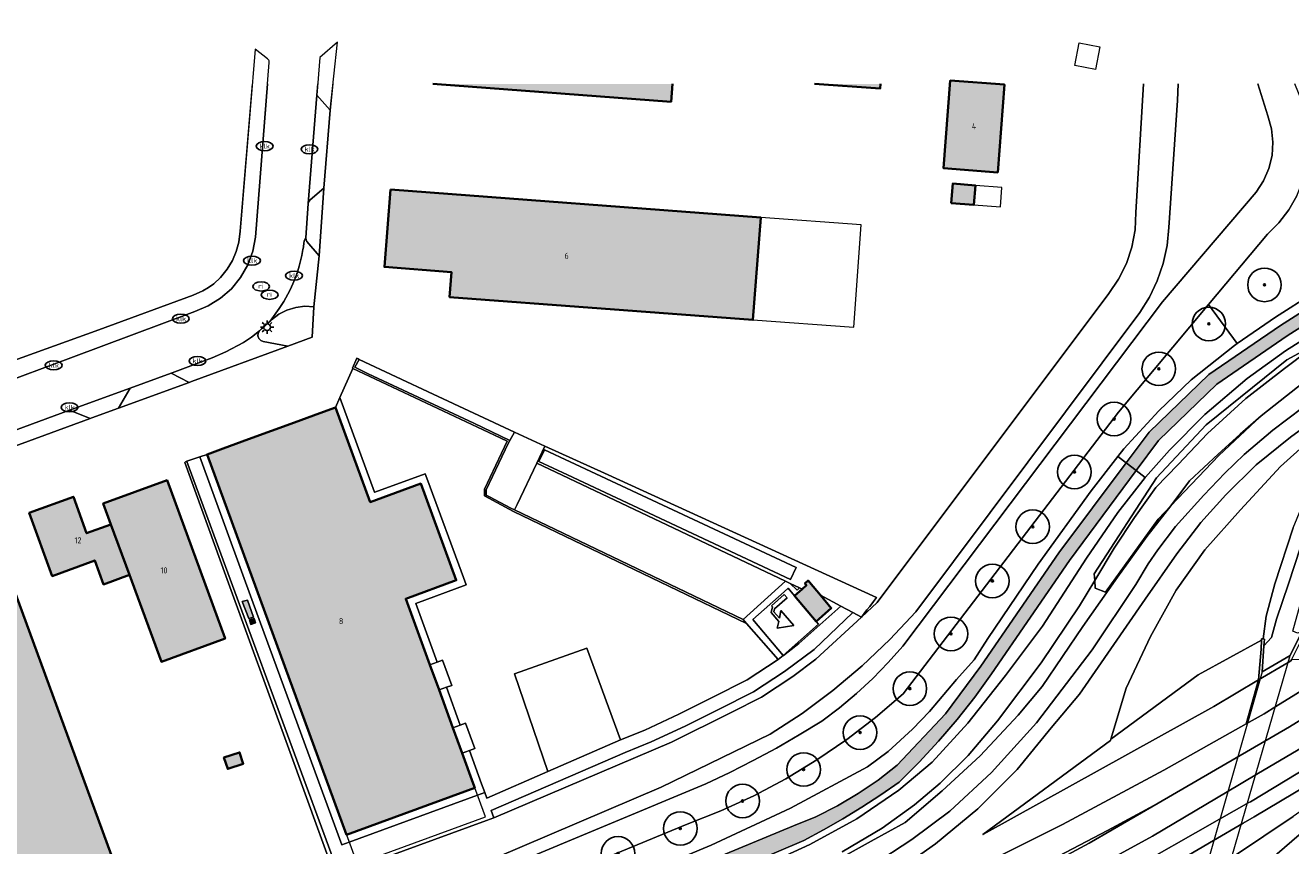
# Model space of a CAD drawing. Header units: metres. Extents: x 46249 to 49371, y 390656 to 391846.
# Tile 11 of 44: x 46700 to 46888, y 391013 to 391135. Entities that reach past the tile are written whole.
import ezdxf
from ezdxf.enums import TextEntityAlignment as Align

# ---------------------------------------------------------------- set-up
doc = ezdxf.new("R2010")
doc.units = ezdxf.units.M
for name, color, linetype, lineweight in [('B-WE-GR-BEPLANTING_CULTUUR_BOSPLANTSOEN-G', 90, 'GR-PLANTSOEN-SO', 18), ('B-WE-GR-BOOM-S', 90, 'Continuous', 25), ('B-WE-GR-GRAS-G', 60, 'Continuous', 13), ('B-WE-GR-GRAS_KRUIDENRIJK-G', 80, 'Continuous', 18), ('B-WE-GR-GROENVOORZIENING-G', 80, 'Continuous', 18), ('B-WE-IE-MEUBILAIR-S', 7, 'Continuous', 25), ('B-WE-IE-TERREINAFSCHEIDING_KUNSTMATIG_MUUR-G', 90, 'IE-TERREINAFSCHEIDING_KUNSTMATIG-SO', 18), ('B-WE-OG-BEBOUWING-G', 7, 'Continuous', 35), ('B-WE-OG-BEBOUWING_HUISNUMMER-T18', 10, 'Continuous', 18), ('B-WE-OG-BEBOUWING_LUIFEL-G', 7, 'Continuous', 18), ('B-WE-OG-BEBOUWING_OPSLAGTANK-G', 7, 'Continuous', 18), ('B-WE-OG-TERREIN_ERF-G', 7, 'Continuous', 18), ('B-WE-OG-TERREIN_OEVER-G', 7, 'Continuous', 18), ('B-WE-OG-WATER_SLOOT-G', 120, 'Continuous', 18), ('B-WE-OG-WEG-G', 7, 'Continuous', 18), ('B-WE-VH-GESLOTENVERHARDING-G', 10, 'Continuous', 18), ('B-WE-VH-GESLOTENVERHARDING_ASFALT-G', 10, 'Continuous', 18), ('B-WE-VH-HALFVERHARDING-G', 130, 'Continuous', 18), ('B-WE-VH-OPENVERHARDING-G', 90, 'Continuous', 18), ('B-WE-VH-OPENVERHARDING_BETONSTRAATSTEEN-G', 90, 'Continuous', 18), ('B-WE-VH-OPENVERHARDING_TEGEL-G', 90, 'Continuous', 18)]:
    doc.layers.add(name, color=color, linetype=linetype, lineweight=lineweight)
for name, color, linetype, lineweight, true_color in [('B-WE-OG-BEBOUWING-V', 7, 'Continuous', 18, 0xd46868), ('B-WE-OG-BEBOUWING_OPSLAGTANK-V', 7, 'Continuous', 18, 0xd8b364), ('B-WE-OG-WATER_SLOOT-V', 7, 'Continuous', 18, 0x99cae9)]:
    doc.layers.add(name, color=color, linetype=linetype, lineweight=lineweight, true_color=true_color)
doc.styles.add('NLCS-ISO', font='NLCS-ISO.ttf')
doc.styles.add('NLCS-ISO-ANNOTATIEF-T18', font='NLCS-ISO.ttf', dxfattribs={"height": 1.8})
doc.linetypes.add('GR-PLANTSOEN-SO', pattern='A,0,[179,NLCS.SHX,S=1.5,R=0,X=0,Y=0],-4', length=4)
doc.linetypes.add('IE-TERREINAFSCHEIDING_KUNSTMATIG-SO', pattern='A,4,[82,NLCS.SHX,S=0.75,R=90,X=0,Y=0],4,-2', length=10)

# ---------------------------------------------------------------- blocks, each defined once
blk = doc.blocks.new('SIE-MEUBILAIR_PAAL_LICHTMAST-SO')
for points in [[(-0.62, 0), (-1, 0)], [(-0.71, 0.71), (-0.44, 0.44)], [(0, 1), (0, 0.62)], [(0.44, 0.44), (0.71, 0.71)], [(1, 0), (0.62, 0)], [(-0.71, -0.71), (-0.44, -0.44)], [(0, -0.62), (0, -1)], [(0.44, -0.44), (0.71, -0.71)]]:
    blk.add_lwpolyline(points)
blk.add_circle((0, 0), 0.5)
blk = doc.blocks.new('SIE-MEUBILAIR_PUT_KOLK-SO')
blk.add_ellipse((0, 0), major_axis=(1.25, 0), ratio=0.54)
at = {"style": 'NLCS-ISO'}
blk.add_text('klk', height=0.75, dxfattribs=at).set_placement((0.03, 0), align=Align.MIDDLE_CENTER)
blk = doc.blocks.new('SIE-MEUBILAIR_PUT_RIOOLPUT-SO')
blk.add_ellipse((0, 0), major_axis=(1.25, 0), ratio=0.54)
at = {"style": 'NLCS-ISO'}
blk.add_text('ri', height=0.75, dxfattribs=at).set_placement((-0.04, 0.07), align=Align.MIDDLE_CENTER)
blk = doc.blocks.new('SGR-BOOM_01')
h = blk.add_hatch(color=256)
edge = h.paths.add_edge_path()
edge.add_arc((0, 0), 0.15, 0, 360)
for radius in [2.5, 0.15, 0.045]:
    blk.add_circle((0, 0), radius)

msp = doc.modelspace()

# ---------------------------------------------------------------- hatches: boundary and pattern name
at = {"layer": 'B-WE-OG-BEBOUWING-V'}
for points in [[(46796.508, 391126.756), (46760.899, 391126.756), (46796.31, 391124.103)], [(46827.44, 391126.756), (46817.631, 391126.756), (46827.392, 391126.072)], [(46844.919, 391113.594), (46845.9, 391126.649), (46837.831, 391127.264), (46836.85, 391114.21)], [(46754.601, 391111.071), (46753.681, 391099.536), (46763.639, 391098.773), (46763.377, 391095.054), (46808.491, 391091.642), (46809.646, 391106.908)], [(46837.995, 391109.041), (46841.359, 391108.785), (46841.578, 391111.669), (46838.214, 391111.925)], [(46765.225, 391027.195), (46763.856, 391030.953), (46761.803, 391036.591), (46760.434, 391040.349), (46756.857, 391050.17), (46764.357, 391052.902), (46759.075, 391067.286), (46751.584, 391064.534), (46746.41, 391078.62), (46744.059, 391077.768), (46740.302, 391076.395), (46733.446, 391073.888), (46729.69, 391072.514), (46727.305, 391071.642), (46748.044, 391015.032), (46767.111, 391022.017), (46766.872, 391022.675)], [(46712.994, 391061.212), (46715.787, 391053.698), (46720.507, 391040.791), (46729.971, 391044.244), (46721.346, 391067.793), (46711.861, 391064.337)], [(46715.787, 391053.698), (46712.994, 391061.212), (46709.383, 391059.903), (46707.415, 391065.329), (46700.845, 391062.919), (46704.275, 391053.539), (46710.606, 391055.855), (46711.913, 391052.281)], [(46678.188, 391054.665), (46698.931, 390998.332), (46715.837, 391004.513), (46695.121, 391060.813)], [(46814.677, 391050.601), (46817.9, 391046.779), (46820.136, 391048.779), (46818.524, 391050.69), (46816.912, 391052.602), (46816.701, 391052.855), (46816.215, 391052.423), (46816.434, 391052.174), (46815.795, 391051.601)], [(46729.816, 391026.542), (46730.377, 391024.843), (46732.69, 391025.608), (46732.13, 391027.307)]]:
    msp.add_hatch(color=256, dxfattribs=at).paths.add_polyline_path(points)
at = {"layer": 'B-WE-OG-BEBOUWING_OPSLAGTANK-V'}
for points in [[(46733.525, 391047.196), (46734.209, 391047.404), (46733.317, 391049.947), (46732.539, 391049.739)], [(46733.601, 391047.006), (46733.81, 391046.304), (46734.512, 391046.588), (46734.322, 391047.215)]]:
    msp.add_hatch(color=256, dxfattribs=at).paths.add_polyline_path(points)
at = {"layer": 'B-WE-OG-WATER_SLOOT-V'}
for points in [[(46863.995, 391070.364), (46865.461, 391069.224), (46868.812, 391073.728), (46877.477, 391082.093), (46887.953, 391089.257), (46924.565, 391112.542), (46957.315, 391133.773), (46956.174, 391135.481), (46923.555, 391114.1), (46886.931, 391090.807), (46876.301, 391083.537), (46867.414, 391074.958)], [(46865.461, 391069.224), (46863.995, 391070.364), (46853.96, 391056.974), (46842.369, 391040.143), (46837.122, 391033.06), (46829.918, 391025.418), (46827.106, 391023.191), (46824.148, 391021.162), (46821.058, 391019.341), (46817.851, 391017.735), (46814.541, 391016.353), (46746.023, 390987.959), (46745.039, 390987.542), (46745.822, 390985.716), (46746.777, 390986.139), (46794.71, 391005.074), (46816.072, 391014.18), (46818.99, 391015.766), (46821.867, 391017.427), (46824.699, 391019.161), (46827.487, 391020.967), (46830.227, 391022.844), (46833.225, 391025.847), (46836.102, 391028.967), (46838.852, 391032.199), (46841.472, 391035.537), (46843.957, 391038.977), (46855.562, 391055.826)]]:
    msp.add_hatch(color=256, dxfattribs=at).paths.add_polyline_path(points)

# ---------------------------------------------------------------- linework, layer by layer
at = {"layer": 'B-WE-GR-BEPLANTING_CULTUUR_BOSPLANTSOEN-G', "ltscale": 0.2, "flags": 128}
for points in [[(46866.571, 391126.756), (46865.455, 391107.61), (46865.329, 391105.025), (46864.85, 391102.483), (46864.026, 391100.03), (46862.873, 391097.713), (46861.414, 391095.576), (46826.955, 391049.603), (46824.612, 391047.43), (46817.866, 391041.175), (46814.441, 391038.592), (46809.768, 391035.517), (46805.273, 391033.23), (46796.395, 391028.842), (46769.972, 391017.578), (46768.881, 391017.18), (46748.783, 391009.835), (46726.796, 391000.009), (46698.731, 390987.672), (46667.004, 390976.757), (46665.969, 390975.785), (46665.186, 390974.601), (46664.698, 390973.268), (46664.53, 390971.858), (46664.692, 390970.448), (46665.175, 390969.113), (46665.952, 390967.925), (46666.983, 390966.949), (46668.211, 390966.237), (46674.843, 390967.113), (46696.483, 390974.853), (46744.643, 390994.271), (46798.71, 391016.595), (46803.725, 391018.583), (46808.621, 391020.847), (46813.384, 391023.381), (46817.998, 391026.175), (46822.449, 391029.223), (46826.724, 391032.513), (46830.809, 391036.036), (46862.851, 391077.917), (46876.256, 391093.929), (46885.025, 391104.404), (46886.719, 391106.105), (46888.174, 391108.015), (46889.365, 391110.099), (46890.271, 391112.322), (46890.876, 391114.646), (46891.17, 391117.028), (46891.148, 391119.429), (46890.809, 391121.806), (46890.161, 391124.117), (46889.065, 391126.756)], [(46871.737, 391126.756), (46871.641, 391124.285), (46870.36, 391105.395), (46870.09, 391102.697), (46869.51, 391100.049), (46868.628, 391097.485), (46867.455, 391095.041), (46866.007, 391092.749), (46832.709, 391048.235), (46828.841, 391044.073), (46824.726, 391040.156), (46820.38, 391036.496), (46815.818, 391033.108), (46811.059, 391030.005), (46794.818, 391022.103), (46770.101, 391011.551), (46726.383, 390994.845), (46703.17, 390986.419), (46668.115, 390973.091), (46667.898, 390972.128), (46667.979, 390971.145), (46668.35, 390970.23), (46668.977, 390969.469), (46669.803, 390968.929), (46670.753, 390968.661), (46712.51, 390984.895), (46729.769, 390993.403), (46757.592, 391004.321), (46801.502, 391022.623), (46805.041, 391024.308), (46808.536, 391026.082), (46811.984, 391027.946), (46815.384, 391029.897), (46818.732, 391031.934), (46821.36, 391033.928), (46823.885, 391036.049), (46826.303, 391038.293), (46828.606, 391040.654), (46830.789, 391043.127), (46869.382, 391094.319), (46883.336, 391110.641), (46884.428, 391112.317), (46885.219, 391114.153), (46885.687, 391116.097), (46885.818, 391118.093), (46885.608, 391120.082), (46885.064, 391122.006), (46883.595, 391126.756)], [(46883.595, 391126.756), (46885.064, 391122.006), (46885.608, 391120.082), (46885.818, 391118.093), (46885.687, 391116.097), (46885.219, 391114.153), (46884.428, 391112.317), (46883.336, 391110.641), (46869.382, 391094.319), (46830.789, 391043.127), (46828.606, 391040.654), (46826.303, 391038.293), (46823.885, 391036.049), (46821.36, 391033.928), (46818.732, 391031.934), (46815.384, 391029.897), (46811.984, 391027.946), (46808.536, 391026.082), (46805.041, 391024.308), (46801.502, 391022.623), (46757.592, 391004.321), (46729.769, 390993.403), (46712.51, 390984.895), (46670.753, 390968.661), (46669.803, 390968.929), (46668.977, 390969.469), (46668.35, 390970.23), (46667.979, 390971.145), (46667.898, 390972.128), (46668.115, 390973.091), (46703.17, 390986.419), (46726.383, 390994.845), (46770.101, 391011.551), (46794.818, 391022.103), (46811.059, 391030.005), (46815.818, 391033.108), (46820.38, 391036.496), (46824.726, 391040.156), (46828.841, 391044.073), (46832.709, 391048.235), (46866.007, 391092.749), (46867.455, 391095.041), (46868.628, 391097.485), (46869.51, 391100.049), (46870.09, 391102.697), (46870.36, 391105.395), (46871.641, 391124.285), (46871.737, 391126.756)], [(46952.237, 391126.756), (46947.25, 391123.437), (46925.757, 391108.385), (46910.367, 391098.996), (46899.01, 391091.78), (46887.902, 391085.688), (46875.918, 391076.056), (46868.527, 391068.133), (46859.237, 391053.867), (46859.317, 391052.87), (46862.214, 391057.702), (46865.235, 391062.225), (46868.413, 391066.71), (46871.723, 391070.125), (46876.093, 391074.77), (46881.815, 391079.951), (46887.558, 391084.426), (46891.168, 391087.127), (46897.296, 391090.099), (46914.907, 391099.982), (46925.738, 391106.816), (46930.981, 391110.098), (46932.035, 391111.462), (46949.448, 391123.403), (46954.632, 391126.756)], [(46954.632, 391126.756), (46949.448, 391123.403), (46932.035, 391111.462), (46930.981, 391110.098), (46925.738, 391106.816), (46914.907, 391099.982), (46897.296, 391090.099), (46891.168, 391087.127), (46887.558, 391084.426), (46881.815, 391079.951), (46876.093, 391074.77), (46871.723, 391070.125), (46868.413, 391066.71), (46865.235, 391062.225), (46862.214, 391057.702), (46859.317, 391052.87), (46859.409, 391051.715), (46860.944, 391051.123), (46868.742, 391062.005), (46870.637, 391063.991), (46873.399, 391067.727), (46877.668, 391071.693), (46880.94, 391074.65), (46884.079, 391077.379), (46892.312, 391083.856), (46893.507, 391084.784), (46896.579, 391086.55), (46901.798, 391089.765), (46913.815, 391096.536), (46928.627, 391104.835), (46938.282, 391110.197), (46944.642, 391113.826), (46958.898, 391122.307), (46967.012, 391126.756)]]:
    msp.add_lwpolyline(points, dxfattribs=at)
msp.add_lwpolyline([(46884.079, 391077.379), (46880.94, 391074.65), (46877.668, 391071.693), (46873.399, 391067.727), (46870.637, 391063.991), (46877.786, 391071.484), (46884.079, 391077.379)], close=True, dxfattribs=at)
at = {"layer": 'B-WE-GR-GRAS-G', "ltscale": 0.2, "flags": 128}
msp.add_lwpolyline([(46889.365, 391110.099), (46888.174, 391108.015), (46886.719, 391106.105), (46885.025, 391104.404), (46876.256, 391093.929), (46880.528, 391088.122), (46886.226, 391092.035), (46891.797, 391095.643)], dxfattribs=at)
for points in [[(46813.323, 391052.776), (46814.028, 391052.441), (46815.419, 391051.78), (46815.795, 391051.601), (46816.434, 391052.174), (46816.215, 391052.423), (46816.701, 391052.855), (46816.912, 391052.602), (46818.524, 391050.69), (46821.568, 391049.06), (46823.339, 391048.111), (46824.612, 391047.43), (46825.435, 391048.491), (46825.852, 391049.027), (46826.422, 391049.761), (46826.875, 391050.344), (46786.399, 391068.823), (46777.552, 391072.861), (46776.356, 391070.345), (46780.137, 391068.548), (46813.323, 391052.776)], [(46777.474, 391072.336), (46785.107, 391068.766), (46814.929, 391054.816), (46814.093, 391053.039), (46780.928, 391068.583), (46776.639, 391070.593), (46777.474, 391072.336)]]:
    msp.add_lwpolyline(points, close=True, dxfattribs=at)
at = {"layer": 'B-WE-GR-GRAS_KRUIDENRIJK-G', "ltscale": 0.2, "flags": 128}
for points in [[(46695.541, 391081.738), (46707.064, 391085.986), (46725.495, 391092.902), (46727.484, 391093.725), (46729.31, 391094.865), (46730.925, 391096.29), (46732.282, 391097.96), (46733.346, 391099.832), (46734.088, 391101.853), (46734.487, 391103.968), (46736.552, 391129.943), (46736.546, 391130.066), (46736.517, 391130.185), (46736.468, 391130.298), (46736.398, 391130.399), (46736.311, 391130.486), (46734.465, 391131.921), (46732.22, 391104.832), (46732.023, 391103.213), (46731.654, 391101.833), (46731.094, 391100.499), (46730.313, 391099.192), (46729.32, 391097.978), (46728.308, 391097.035), (46727.524, 391096.46), (46726.66, 391095.951), (46725.213, 391095.311), (46711.187, 391090.174), (46691.907, 391083.224)], [(46758.228, 390995.107), (46802.299, 391013.483), (46814.083, 391018.98), (46825.528, 391025.16), (46828.616, 391027.444), (46832.204, 391030.774), (46834.753, 391033.404), (46838.752, 391038.137), (46841.413, 391041.064), (46843.422, 391044.246), (46850.931, 391055.311), (46858.795, 391066.195), (46862.774, 391071.313), (46863.66, 391072.453), (46868.864, 391078.139), (46873.678, 391082.706), (46880.127, 391087.847), (46880.528, 391088.122), (46876.256, 391093.929), (46862.851, 391077.917), (46830.809, 391036.036), (46826.724, 391032.513), (46822.449, 391029.223), (46817.998, 391026.175), (46813.384, 391023.381), (46808.621, 391020.847), (46803.725, 391018.583), (46798.71, 391016.595), (46744.643, 390994.271)], [(46896.473, 391092.613), (46887.689, 391087.021), (46882.017, 391082.936), (46875.706, 391077.595), (46870.438, 391072.262), (46866.852, 391068.252), (46866.799, 391068.184), (46862.772, 391062.969), (46858.105, 391056.206), (46851.576, 391046.055), (46846.071, 391038.716), (46840.442, 391031.648), (46835.146, 391025.836), (46830.175, 391021.66), (46823.96, 391017.435), (46816.928, 391013.609), (46810.441, 391010.639)], [(46821.742, 391012.483), (46827.699, 391016.01), (46832.534, 391019.52), (46836.352, 391022.727), (46840.493, 391026.854), (46844.847, 391032.015), (46851.369, 391040.619), (46857.047, 391049.084), (46859.317, 391052.87), (46859.237, 391053.867), (46868.527, 391068.133), (46875.918, 391076.056), (46887.902, 391085.688), (46899.01, 391091.78)], [(46892.312, 391083.856), (46884.079, 391077.379), (46877.786, 391071.484), (46870.637, 391063.991), (46870.628, 391063.979), (46867.078, 391059.406), (46862.715, 391053.361), (46857.536, 391046.031), (46851.484, 391037.12), (46847.956, 391032.86), (46842.259, 391026.781), (46836.627, 391021.586), (46831.144, 391016.845), (46826.076, 391014.082), (46818.128, 391009.672)], [(46894.647, 391078.714), (46888.422, 391074.212), (46883.319, 391070.084), (46878.842, 391065.612), (46875.084, 391061.496), (46871.552, 391056.823), (46866.819, 391050.085), (46857.039, 391035.97), (46852.836, 391030.961), (46847.774, 391024.761), (46841.918, 391018.913), (46835.644, 391013.673), (46830.079, 391009.775), (46826.581, 391007.765), (46824.652, 391006.656), (46819.427, 391003.88), (46811.333, 391000.392), (46800.164, 390996.406), (46763.674, 390983.385), (46734.048, 390972.777), (46720.958, 390968.09), (46676.413, 390952.009)], [(46826.228, 391010.489), (46832.127, 391014.32), (46837.761, 391018.552), (46843.984, 391024.319), (46850.654, 391031.697), (46858.945, 391042.57), (46865.437, 391052.261), (46867.246, 391055.346), (46868.684, 391057.436), (46871.31, 391060.897), (46875.536, 391065.557), (46878.65, 391068.855), (46881.546, 391071.613), (46885.792, 391075.264), (46890.253, 391078.63)], [(46836.648, 391007.635), (46854.505, 391016.556), (46869.578, 391024.642), (46881.855, 391031.557), (46883.675, 391038.07), (46877.024, 391034.142), (46842.779, 391015.125), (46842.657, 391015.096), (46861.663, 391029.089), (46861.718, 391029.273), (46863.989, 391036.872), (46867.601, 391044.557), (46871.419, 391051.428), (46875.691, 391057.432), (46880.992, 391063.412), (46886.948, 391069.83), (46894.274, 391076.435)], [(46888.819, 391060.692), (46886.094, 391052.394), (46884.843, 391047.553), (46884.385, 391044.171), (46884.591, 391044.159), (46884.464, 391043.13), (46885.609, 391044.402), (46886.365, 391047.142), (46888.133, 391052.358), (46892.65, 391066.182)], [(46818.128, 391009.672), (46826.076, 391014.082), (46831.144, 391016.845), (46836.627, 391021.586), (46842.259, 391026.781), (46847.956, 391032.86), (46847.956, 391032.86), (46851.484, 391037.12), (46857.536, 391046.031), (46862.715, 391053.361), (46867.078, 391059.406), (46870.628, 391063.979), (46870.637, 391063.991), (46868.742, 391062.005), (46860.944, 391051.123), (46859.409, 391051.715), (46859.317, 391052.87), (46857.047, 391049.084), (46851.369, 391040.619), (46844.847, 391032.015), (46840.493, 391026.854), (46836.352, 391022.727), (46832.534, 391019.52), (46827.699, 391016.01), (46821.742, 391012.483)], [(46892.111, 391029.18), (46883.433, 391024.042), (46879.027, 391021.433), (46867.898, 391014.843), (46846.279, 391003.014), (46832.556, 390995.803), (46829.569, 390994.234), (46808.117, 390983.666), (46784.693, 390972.774), (46765.253, 390963.761), (46746.901, 390956.403), (46741.022, 390954.15), (46716.337, 390944.691), (46683.43, 390932.54)], [(46690.474, 390927.255), (46702.591, 390932.808), (46724.35, 390942.524), (46743.757, 390951.246), (46768.249, 390962.27), (46791.549, 390972.831), (46804.562, 390978.624), (46818.094, 390985.207), (46833.842, 390993.229), (46834.143, 390993.382), (46850.866, 391002.197), (46863.927, 391009.445), (46877.887, 391017.351), (46882.253, 391019.824), (46882.465, 391019.944), (46898.433, 391029.624)], [(46892.952, 391023.618), (46883.038, 391017.73), (46881.399, 391016.77), (46877.005, 391014.197), (46870.969, 391010.661), (46857.118, 391002.913), (46842.42, 390994.97), (46834.904, 390991.102), (46823.926, 390985.454), (46807.207, 390977.357), (46791.576, 390970.007), (46775.237, 390962.58), (46758.998, 390955.418), (46739.893, 390946.696), (46722.123, 390938.668), (46704.525, 390930.748), (46690.421, 390924.453)], [(46880.122, 391011.891), (46888.847, 391017.761)], [(46890.078, 391015.312), (46881.035, 391007.534), (46878.878, 391001.782), (46876.798, 390998.268), (46874.054, 390994.341), (46869.906, 390989.99), (46862.394, 390982.586), (46854.874, 390975.258), (46849.995, 390970.191), (46848.045, 390968.166), (46847.886, 390968.093), (46843.526, 390962.772), (46841.358, 390960.423), (46844.08, 390962.306), (46854.053, 390971.104), (46861.496, 390978.175), (46876.171, 390992.526), (46876.171, 390992.526), (46883.699, 391000), (46885.924, 391002.216), (46889.812, 391005.951)]]:
    msp.add_lwpolyline(points, dxfattribs=at)
for points in [[(46745.603, 391122.85), (46746.692, 391132.973), (46744.064, 391130.674), (46743.619, 391125.068), (46745.603, 391122.85)], [(46743.984, 391101.195), (46744.678, 391111.249), (46742.624, 391109.492), (46742.439, 391109.262), (46742.357, 391108.96), (46741.97, 391103.878), (46742.017, 391103.578), (46742.144, 391103.292), (46743.984, 391101.195)], [(46743.203, 391093.604), (46741.838, 391093.676), (46740.481, 391093.509), (46739.174, 391093.108), (46737.957, 391092.485), (46736.868, 391091.659), (46736.764, 391091.563), (46736.663, 391091.466), (46736.356, 391091.168), (46736.044, 391090.875), (46735.727, 391090.587), (46735.405, 391090.304), (46735.079, 391090.027), (46734.882, 391089.667), (46734.851, 391089.257), (46734.992, 391088.872), (46735.28, 391088.579), (46735.663, 391088.431), (46739.334, 391087.74), (46742.933, 391089.059), (46743.203, 391093.604)], [(46724.646, 391082.356), (46721.957, 391083.744), (46715.855, 391081.506), (46714.151, 391078.511), (46724.646, 391082.356)], [(46861.718, 391029.273), (46874.699, 391038.859), (46884.133, 391043.986), (46884.145, 391044.186), (46884.385, 391044.171), (46884.843, 391047.553), (46886.094, 391052.394), (46888.819, 391060.692), (46890.88, 391065.628), (46893.497, 391071.399), (46898.237, 391077.341), (46904.675, 391084.145), (46901.258, 391081.809), (46894.274, 391076.435), (46886.948, 391069.83), (46880.992, 391063.412), (46875.691, 391057.432), (46871.419, 391051.428), (46867.601, 391044.557), (46863.989, 391036.872), (46861.718, 391029.273)], [(46686.656, 391068.46), (46709.904, 391076.955), (46706.842, 391078.2), (46691.761, 391072.668), (46688.428, 391071.435), (46688.125, 391071.241), (46687.969, 391071.047), (46686.656, 391068.46)], [(46884.133, 391043.986), (46874.699, 391038.859), (46861.718, 391029.273), (46861.663, 391029.089), (46842.657, 391015.096), (46842.779, 391015.125), (46877.024, 391034.142), (46883.675, 391038.07), (46884.056, 391042.676), (46884.133, 391043.986)], [(46914.746, 391032.499), (46916.479, 391033.719), (46929.985, 391043.224), (46928.734, 391045.055), (46913.837, 391034.802), (46903.897, 391028.309), (46888.847, 391017.761), (46880.122, 391011.891), (46879.928, 391006.984), (46879.441, 391006.721), (46879.565, 391006.475), (46881.035, 391007.534), (46890.078, 391015.312), (46902.377, 391023.881), (46914.746, 391032.499)], [(46898.155, 391041.475), (46888.563, 391041.082), (46888.483, 391040.924), (46888.093, 391040.698), (46883.675, 391038.07), (46881.855, 391031.557), (46884.505, 391033.049), (46886.255, 391034.129), (46898.155, 391041.475)]]:
    msp.add_lwpolyline(points, close=True, dxfattribs=at)
at = {"layer": 'B-WE-GR-GROENVOORZIENING-G', "ltscale": 0.2, "flags": 128}
msp.add_lwpolyline([(46746.738, 391009.578), (46724.288, 391070.594), (46724.284, 391070.609), (46724.091, 391070.543), (46723.973, 391070.439), (46730.107, 391053.565), (46739.666, 391027.268), (46746.172, 391009.367), (46746.361, 391009.446), (46746.738, 391009.578)], close=True, dxfattribs=at)
at = {"layer": 'B-WE-IE-TERREINAFSCHEIDING_KUNSTMATIG_MUUR-G', "ltscale": 0.2, "flags": 128}
msp.add_lwpolyline([(46888.563, 391041.082), (46892.267, 391048.427), (46891.893, 391048.53), (46891.804, 391048.554), (46890.147, 391045.243), (46888.371, 391041.693), (46884.228, 391039.302), (46884.464, 391043.13), (46884.591, 391044.159), (46884.385, 391044.171), (46884.145, 391044.186), (46884.133, 391043.986), (46884.056, 391042.676), (46883.675, 391038.07), (46888.093, 391040.698), (46888.483, 391040.924), (46888.563, 391041.082)], close=True, dxfattribs=at)
at = {"layer": 'B-WE-OG-BEBOUWING-G', "ltscale": 0.2, "flags": 128}
for points in [[(46760.899, 391126.756), (46796.31, 391124.103), (46796.508, 391126.756)], [(46817.631, 391126.756), (46827.392, 391126.072), (46827.44, 391126.756)]]:
    msp.add_lwpolyline(points, dxfattribs=at)
for points in [[(46844.919, 391113.594), (46845.9, 391126.649), (46837.831, 391127.264), (46836.85, 391114.21), (46844.919, 391113.594)], [(46754.601, 391111.071), (46753.681, 391099.536), (46763.639, 391098.773), (46763.377, 391095.054), (46808.491, 391091.642), (46809.646, 391106.908), (46754.601, 391111.071)], [(46837.995, 391109.041), (46841.359, 391108.785), (46841.578, 391111.669), (46838.214, 391111.925), (46837.995, 391109.041)], [(46765.225, 391027.195), (46763.856, 391030.953), (46761.803, 391036.591), (46760.434, 391040.349), (46756.857, 391050.17), (46764.357, 391052.902), (46759.075, 391067.286), (46751.584, 391064.534), (46746.41, 391078.62), (46744.059, 391077.768), (46740.302, 391076.395), (46733.446, 391073.888), (46729.69, 391072.514), (46727.305, 391071.642), (46748.044, 391015.032), (46767.111, 391022.017), (46766.872, 391022.675), (46765.225, 391027.195)], [(46712.994, 391061.212), (46715.787, 391053.698), (46720.507, 391040.791), (46729.971, 391044.244), (46721.346, 391067.793), (46711.861, 391064.337), (46712.994, 391061.212)], [(46715.787, 391053.698), (46712.994, 391061.212), (46709.383, 391059.903), (46707.415, 391065.329), (46700.845, 391062.919), (46704.275, 391053.539), (46710.606, 391055.855), (46711.913, 391052.281), (46715.787, 391053.698)], [(46678.188, 391054.665), (46698.931, 390998.332), (46715.837, 391004.513), (46695.121, 391060.813), (46678.188, 391054.665)], [(46814.677, 391050.601), (46817.9, 391046.779), (46820.136, 391048.779), (46818.524, 391050.69), (46816.912, 391052.602), (46816.701, 391052.855), (46816.215, 391052.423), (46816.434, 391052.174), (46815.795, 391051.601), (46814.677, 391050.601)], [(46729.816, 391026.542), (46730.377, 391024.843), (46732.69, 391025.608), (46732.13, 391027.307), (46729.816, 391026.542)]]:
    msp.add_lwpolyline(points, close=True, dxfattribs=at)
at = {"layer": 'B-WE-OG-BEBOUWING_LUIFEL-G', "ltscale": 0.2, "flags": 128}
for points in [[(46845.507, 391111.37), (46841.578, 391111.669), (46841.359, 391108.785), (46845.287, 391108.486), (46845.507, 391111.37)], [(46808.491, 391091.642), (46823.506, 391090.577), (46824.609, 391105.806), (46809.646, 391106.908), (46808.491, 391091.642)], [(46749.63, 391010.703), (46768.697, 391017.688), (46767.111, 391022.017), (46748.044, 391015.032), (46749.63, 391010.703)]]:
    msp.add_lwpolyline(points, close=True, dxfattribs=at)
at = {"layer": 'B-WE-OG-BEBOUWING_OPSLAGTANK-G', "ltscale": 0.2, "flags": 128}
for points in [[(46733.525, 391047.196), (46734.209, 391047.404), (46733.317, 391049.947), (46732.539, 391049.739), (46733.525, 391047.196)], [(46733.601, 391047.006), (46733.81, 391046.304), (46734.512, 391046.588), (46734.322, 391047.215), (46733.601, 391047.006)]]:
    msp.add_lwpolyline(points, close=True, dxfattribs=at)
at = {"layer": 'B-WE-OG-TERREIN_ERF-G', "ltscale": 0.2, "flags": 128}
for points in [[(46859.432, 391128.922), (46856.381, 391129.488), (46857.007, 391132.858), (46860.058, 391132.291), (46859.432, 391128.922)], [(46844.919, 391113.594), (46836.85, 391114.21), (46837.831, 391127.264), (46845.9, 391126.649), (46844.919, 391113.594)], [(46754.601, 391111.071), (46809.646, 391106.908), (46808.491, 391091.642), (46763.377, 391095.054), (46763.639, 391098.773), (46753.681, 391099.536), (46754.601, 391111.071)], [(46837.995, 391109.041), (46838.214, 391111.925), (46841.578, 391111.669), (46841.359, 391108.785), (46837.995, 391109.041)], [(46715.787, 391053.698), (46711.913, 391052.281), (46710.606, 391055.855), (46704.275, 391053.539), (46700.845, 391062.919), (46707.415, 391065.329), (46709.383, 391059.903), (46712.994, 391061.212), (46711.861, 391064.337), (46721.346, 391067.793), (46729.971, 391044.244), (46720.507, 391040.791), (46715.787, 391053.698)], [(46678.188, 391054.665), (46695.121, 391060.813), (46715.837, 391004.513), (46698.931, 390998.332), (46678.188, 391054.665)], [(46729.816, 391026.542), (46732.13, 391027.307), (46732.69, 391025.608), (46730.377, 391024.843), (46729.816, 391026.542)]]:
    msp.add_lwpolyline(points, close=True, dxfattribs=at)
for points in [[(46746.023, 391126.756), (46745.603, 391122.85), (46744.678, 391111.249), (46743.984, 391101.195), (46743.203, 391093.604), (46742.933, 391089.059), (46739.334, 391087.74), (46724.979, 391082.478), (46724.646, 391082.356), (46714.151, 391078.511), (46710.184, 391077.058), (46709.904, 391076.955), (46686.656, 391068.46)], [(46691.907, 391083.224), (46711.187, 391090.174), (46725.213, 391095.311), (46726.66, 391095.951), (46727.524, 391096.46), (46728.308, 391097.035), (46729.32, 391097.978), (46730.313, 391099.192), (46731.094, 391100.499), (46731.654, 391101.833), (46732.023, 391103.213), (46732.22, 391104.832), (46734.037, 391126.756)], [(46746.172, 391009.367), (46739.666, 391027.268), (46730.107, 391053.565), (46723.973, 391070.439), (46724.091, 391070.543), (46724.284, 391070.609), (46726.216, 391071.269), (46727.305, 391071.642), (46729.69, 391072.514), (46733.446, 391073.888), (46740.302, 391076.395), (46744.059, 391077.768), (46746.41, 391078.62), (46747.043, 391080.085), (46748.976, 391084.423), (46748.919, 391084.446), (46749.564, 391085.945), (46749.754, 391085.856), (46749.927, 391085.775), (46760.906, 391080.619), (46773.017, 391074.932), (46777.552, 391072.861), (46786.399, 391068.823), (46826.875, 391050.344), (46826.422, 391049.761), (46825.852, 391049.027), (46825.435, 391048.491), (46824.612, 391047.43), (46826.955, 391049.603), (46861.414, 391095.576), (46862.873, 391097.713), (46864.026, 391100.03), (46864.85, 391102.483), (46865.329, 391105.025), (46865.455, 391107.61), (46866.571, 391126.756)], [(46796.508, 391126.756), (46796.31, 391124.103), (46760.899, 391126.756)], [(46827.44, 391126.756), (46827.392, 391126.072), (46817.631, 391126.756)]]:
    msp.add_lwpolyline(points, dxfattribs=at)
at = {"layer": 'B-WE-OG-TERREIN_OEVER-G', "ltscale": 0.2, "flags": 128}
msp.add_lwpolyline([(46865.461, 391069.224), (46866.799, 391068.184), (46866.852, 391068.252), (46870.438, 391072.262), (46875.706, 391077.595), (46882.017, 391082.936), (46887.689, 391087.021), (46896.473, 391092.613), (46914.169, 391103.334), (46923.202, 391109.344), (46933.835, 391116.665), (46949.352, 391127.215), (46957.886, 391132.919), (46957.315, 391133.773), (46924.565, 391112.542), (46887.953, 391089.257), (46877.477, 391082.093), (46868.812, 391073.728), (46865.461, 391069.224)], close=True, dxfattribs=at)
for points in [[(46891.797, 391095.643), (46886.226, 391092.035), (46880.528, 391088.122), (46880.127, 391087.847), (46873.678, 391082.706), (46868.864, 391078.139), (46863.66, 391072.453), (46862.774, 391071.313), (46863.995, 391070.364), (46867.414, 391074.958), (46876.301, 391083.537), (46886.931, 391090.807), (46923.555, 391114.1)], [(46746.023, 390987.959), (46814.541, 391016.353), (46817.851, 391017.735), (46821.058, 391019.341), (46824.148, 391021.162), (46827.106, 391023.191), (46829.918, 391025.418), (46837.122, 391033.06), (46842.369, 391040.143), (46853.96, 391056.974), (46863.995, 391070.364), (46863.995, 391070.364), (46862.774, 391071.313), (46858.795, 391066.195), (46850.931, 391055.311), (46843.422, 391044.246), (46841.413, 391041.064), (46838.752, 391038.137), (46834.753, 391033.404), (46832.204, 391030.774), (46828.616, 391027.444), (46825.528, 391025.16), (46814.083, 391018.98), (46802.299, 391013.483), (46758.228, 390995.107)], [(46810.441, 391010.639), (46816.928, 391013.609), (46823.96, 391017.435), (46830.175, 391021.66), (46835.146, 391025.836), (46840.442, 391031.648), (46846.071, 391038.716), (46851.576, 391046.055), (46858.105, 391056.206), (46862.772, 391062.969), (46866.799, 391068.184), (46865.461, 391069.224), (46855.562, 391055.826), (46843.957, 391038.977), (46841.472, 391035.537), (46838.852, 391032.199), (46836.102, 391028.967), (46833.225, 391025.847), (46830.227, 391022.844), (46827.487, 391020.967), (46824.699, 391019.161), (46821.867, 391017.427), (46818.99, 391015.766), (46816.072, 391014.18), (46794.71, 391005.074)]]:
    msp.add_lwpolyline(points, dxfattribs=at)
at = {"layer": 'B-WE-OG-WATER_SLOOT-G', "ltscale": 0.2, "flags": 128}
msp.add_lwpolyline([(46863.995, 391070.364), (46865.461, 391069.224), (46868.812, 391073.728), (46877.477, 391082.093), (46887.953, 391089.257), (46924.565, 391112.542), (46957.315, 391133.773), (46956.174, 391135.481), (46923.555, 391114.1), (46886.931, 391090.807), (46876.301, 391083.537), (46867.414, 391074.958), (46863.995, 391070.364)], close=True, dxfattribs=at)
msp.add_lwpolyline([(46794.71, 391005.074), (46816.072, 391014.18), (46818.99, 391015.766), (46821.867, 391017.427), (46824.699, 391019.161), (46827.487, 391020.967), (46830.227, 391022.844), (46833.225, 391025.847), (46836.102, 391028.967), (46838.852, 391032.199), (46841.472, 391035.537), (46843.957, 391038.977), (46855.562, 391055.826), (46865.461, 391069.224), (46865.461, 391069.224), (46863.995, 391070.364), (46853.96, 391056.974), (46842.369, 391040.143), (46837.122, 391033.06), (46829.918, 391025.418), (46827.106, 391023.191), (46824.148, 391021.162), (46821.058, 391019.341), (46817.851, 391017.735), (46814.541, 391016.353), (46746.023, 390987.959)], dxfattribs=at)
at = {"layer": 'B-WE-OG-WEG-G', "ltscale": 0.2, "flags": 128}
msp.add_lwpolyline([(46888.371, 391041.693), (46884.228, 391039.302), (46875.693, 391009.499), (46879.727, 391011.781), (46888.371, 391041.693)], close=True, dxfattribs=at)
at = {"layer": 'B-WE-VH-GESLOTENVERHARDING-G', "ltscale": 0.2, "flags": 128}
for points in [[(46761.522, 391040.746), (46762.313, 391041.034), (46763.682, 391037.276), (46762.891, 391036.987), (46764.945, 391031.35), (46765.735, 391031.638), (46767.104, 391027.879), (46766.315, 391027.592), (46768.125, 391022.628), (46768.596, 391021.334), (46768.897, 391020.511), (46777.963, 391024.445), (46773.042, 391039.012), (46783.77, 391042.823), (46788.798, 391029.146), (46792.401, 391030.628), (46797.474, 391032.99), (46802.442, 391035.445), (46807.632, 391038.073), (46812.233, 391041.098), (46807.538, 391046.49), (46772.894, 391063.116), (46768.588, 391065.464), (46768.568, 391066.463), (46771.939, 391073.606), (46770.064, 391074.489), (46748.976, 391084.423), (46747.043, 391080.085), (46752.22, 391065.994), (46752.267, 391066.01), (46759.758, 391068.762), (46760.154, 391067.683), (46765.437, 391053.299), (46765.833, 391052.219), (46758.342, 391049.467), (46761.522, 391040.746)], [(46773.011, 391063.396), (46807.015, 391047.091), (46813.323, 391052.776), (46780.137, 391068.548), (46776.356, 391070.345), (46773.426, 391064.188), (46773.011, 391063.396)], [(46812.332, 391046.79), (46812.109, 391045.761), (46814.577, 391046.163), (46812.659, 391048.42), (46812.422, 391047.264), (46811.587, 391048.203), (46811.703, 391048.665), (46813.6, 391050.319), (46813.15, 391050.784), (46811.262, 391049.106), (46811.388, 391048.965), (46811.181, 391048.13), (46812.332, 391046.79)], [(46815.419, 391051.78), (46814.028, 391052.441), (46815.042, 391051.451), (46815.419, 391051.78)], [(46777.963, 391024.445), (46788.798, 391029.146), (46783.77, 391042.823), (46773.042, 391039.012), (46777.963, 391024.445)]]:
    msp.add_lwpolyline(points, close=True, dxfattribs=at)
at = {"layer": 'B-WE-VH-GESLOTENVERHARDING_ASFALT-G', "ltscale": 0.2, "flags": 128}
for points in [[(46691.761, 391072.668), (46706.842, 391078.2), (46707.56, 391078.463), (46715.855, 391081.506), (46721.957, 391083.744), (46722.495, 391083.942), (46728.074, 391085.988), (46730.094, 391086.884), (46732.739, 391088.293), (46733.888, 391089.08), (46735.079, 391090.027), (46735.405, 391090.304), (46735.727, 391090.587), (46736.044, 391090.875), (46736.356, 391091.168), (46736.663, 391091.466), (46738.031, 391093.334), (46738.718, 391094.378), (46739.336, 391095.463), (46739.719, 391096.226), (46740.231, 391097.386), (46740.681, 391098.592), (46741.001, 391099.625), (46741.402, 391101.225), (46741.557, 391102.106), (46741.624, 391102.486), (46741.637, 391102.57), (46741.688, 391103.029), (46741.73, 391103.395), (46741.97, 391103.878), (46742.357, 391108.96), (46743.619, 391125.068), (46743.753, 391126.756)], [(46736.299, 391126.756), (46734.487, 391103.968), (46734.088, 391101.853), (46733.346, 391099.832), (46732.282, 391097.96), (46730.925, 391096.29), (46729.31, 391094.865), (46727.484, 391093.725), (46725.495, 391092.902), (46707.064, 391085.986), (46695.541, 391081.738)], [(46890.253, 391078.63), (46885.792, 391075.264), (46881.546, 391071.613), (46878.65, 391068.855), (46875.536, 391065.557), (46871.31, 391060.897), (46868.684, 391057.436), (46867.246, 391055.346), (46865.437, 391052.261), (46858.945, 391042.57), (46850.654, 391031.697), (46843.984, 391024.319), (46837.761, 391018.552), (46832.127, 391014.32), (46826.228, 391010.489)], [(46830.079, 391009.775), (46835.644, 391013.673), (46841.918, 391018.913), (46847.774, 391024.761), (46852.836, 391030.961), (46857.039, 391035.97), (46866.819, 391050.085), (46871.552, 391056.823), (46875.084, 391061.496), (46878.842, 391065.612), (46883.319, 391070.084), (46888.422, 391074.212), (46894.647, 391078.714)]]:
    msp.add_lwpolyline(points, dxfattribs=at)
for points in [[(46900.856, 391075.045), (46899.403, 391077.309), (46898.151, 391076.051), (46895.681, 391071.947), (46892.65, 391066.182), (46888.133, 391052.358), (46886.365, 391047.142), (46885.609, 391044.402), (46884.464, 391043.13), (46884.228, 391039.302), (46888.371, 391041.693), (46890.147, 391045.243), (46889.478, 391045.025), (46888.79, 391045.357), (46890.416, 391051.236), (46890.532, 391051.657), (46892.36, 391057.75), (46894.219, 391063.393), (46896.162, 391067.246), (46897.998, 391071.545), (46900.856, 391075.045)], [(46814.677, 391050.601), (46814.42, 391050.907), (46813.712, 391051.749), (46813.11, 391051.211), (46808.496, 391047.081), (46813.008, 391041.73), (46818.224, 391046.398), (46817.9, 391046.779), (46814.677, 391050.601)], [(46812.332, 391046.79), (46811.181, 391048.13), (46811.388, 391048.965), (46811.262, 391049.106), (46813.15, 391050.784), (46813.6, 391050.319), (46811.703, 391048.665), (46811.587, 391048.203), (46812.422, 391047.264), (46812.659, 391048.42), (46814.577, 391046.163), (46812.109, 391045.761), (46812.332, 391046.79)], [(46830.528, 390999.863), (46841.464, 391005.325), (46861.202, 391015.7), (46868.738, 391019.742), (46888.308, 391031.115), (46895.133, 391035.328), (46917.241, 391049.518), (46915.348, 391052.468), (46904.393, 391045.463), (46898.155, 391041.475), (46886.255, 391034.129), (46884.505, 391033.049), (46881.855, 391031.557), (46869.578, 391024.642), (46854.505, 391016.556), (46836.648, 391007.635), (46828.569, 391003.784), (46830.528, 390999.863)], [(46868.738, 391019.742), (46858.505, 391013.81), (46840.458, 391004.062), (46830.884, 390999.15), (46832.556, 390995.803), (46846.279, 391003.014), (46867.898, 391014.843), (46879.027, 391021.433), (46883.433, 391024.042), (46892.111, 391029.18), (46919.134, 391046.569), (46917.241, 391049.518), (46895.133, 391035.328), (46888.308, 391031.115), (46868.738, 391019.742)], [(46922.066, 391042.001), (46920.623, 391044.249), (46912.286, 391038.392), (46898.433, 391029.624), (46882.465, 391019.944), (46882.253, 391019.824), (46877.887, 391017.351), (46863.927, 391009.445), (46850.866, 391002.197), (46834.143, 390993.382), (46833.842, 390993.229), (46834.904, 390991.102), (46842.42, 390994.97), (46857.118, 391002.913), (46870.969, 391010.661), (46877.005, 391014.197), (46881.399, 391016.77), (46883.038, 391017.73), (46892.952, 391023.618), (46904.074, 391030.473), (46918.127, 391039.222), (46922.066, 391042.001)], [(46830.884, 390999.15), (46840.458, 391004.062), (46858.505, 391013.81), (46868.738, 391019.742), (46861.202, 391015.7), (46841.464, 391005.325), (46830.528, 390999.863), (46830.884, 390999.15)]]:
    msp.add_lwpolyline(points, close=True, dxfattribs=at)
at = {"layer": 'B-WE-VH-HALFVERHARDING-G', "ltscale": 0.2, "flags": 128}
msp.add_lwpolyline([(46769.972, 391017.578), (46796.395, 391028.842), (46805.273, 391033.23), (46809.768, 391035.517), (46814.441, 391038.592), (46817.866, 391041.175), (46824.612, 391047.43), (46823.339, 391048.111), (46817.618, 391042.628), (46813.173, 391039.333), (46808.572, 391036.307), (46803.382, 391033.68), (46798.413, 391031.224), (46793.341, 391028.863), (46789.485, 391027.276), (46769.58, 391018.637), (46769.972, 391017.578)], close=True, dxfattribs=at)
at = {"layer": 'B-WE-VH-OPENVERHARDING-G', "ltscale": 0.2, "flags": 128}
for points in [[(46748.976, 391084.423), (46770.064, 391074.489), (46771.939, 391073.606), (46768.568, 391066.463), (46768.588, 391065.464), (46772.894, 391063.116), (46807.538, 391046.49), (46807.015, 391047.091), (46773.011, 391063.396), (46772.471, 391063.648), (46769.318, 391065.326), (46768.833, 391065.591), (46768.802, 391066.348), (46772.076, 391073.235), (46772.348, 391073.725), (46766.959, 391076.295), (46751.253, 391083.646), (46749.292, 391084.603), (46749.927, 391085.775), (46749.754, 391085.856), (46749.564, 391085.945), (46748.919, 391084.446), (46748.976, 391084.423)], [(46772.348, 391073.725), (46773.017, 391074.932), (46760.906, 391080.619), (46749.927, 391085.775), (46749.292, 391084.603), (46751.253, 391083.646), (46766.959, 391076.295), (46772.348, 391073.725)], [(46760.434, 391040.349), (46761.522, 391040.746), (46758.342, 391049.467), (46765.833, 391052.219), (46765.437, 391053.299), (46760.154, 391067.683), (46759.758, 391068.762), (46752.267, 391066.01), (46752.22, 391065.994), (46747.043, 391080.085), (46746.41, 391078.62), (46751.584, 391064.534), (46759.075, 391067.286), (46764.357, 391052.902), (46756.857, 391050.17), (46760.434, 391040.349)], [(46768.596, 391021.334), (46768.125, 391022.628), (46766.315, 391027.592), (46765.225, 391027.195), (46766.872, 391022.675), (46767.111, 391022.017), (46748.044, 391015.032), (46727.305, 391071.642), (46726.216, 391071.269), (46734.179, 391049.519), (46747.346, 391013.554), (46748.438, 391013.951), (46767.505, 391020.937), (46768.596, 391021.334)], [(46777.474, 391072.336), (46776.639, 391070.593), (46780.928, 391068.583), (46814.093, 391053.039), (46814.929, 391054.816), (46785.107, 391068.766), (46777.474, 391072.336)], [(46807.015, 391047.091), (46807.538, 391046.49), (46812.233, 391041.098), (46813.008, 391041.73), (46808.496, 391047.081), (46813.11, 391051.211), (46813.712, 391051.749), (46814.42, 391050.907), (46814.677, 391050.601), (46815.795, 391051.601), (46815.419, 391051.78), (46815.042, 391051.451), (46814.028, 391052.441), (46813.323, 391052.776), (46807.015, 391047.091)], [(46733.525, 391047.196), (46732.539, 391049.739), (46733.317, 391049.947), (46734.209, 391047.404), (46733.525, 391047.196)], [(46813.008, 391041.73), (46813.045, 391041.696), (46815.308, 391043.479), (46821.568, 391049.06), (46818.524, 391050.69), (46820.136, 391048.779), (46817.9, 391046.779), (46818.224, 391046.398), (46813.008, 391041.73)], [(46733.601, 391047.006), (46734.322, 391047.215), (46734.512, 391046.588), (46733.81, 391046.304), (46733.601, 391047.006)], [(46761.803, 391036.591), (46762.891, 391036.987), (46763.682, 391037.276), (46762.313, 391041.034), (46761.522, 391040.746), (46760.434, 391040.349), (46761.803, 391036.591)], [(46763.856, 391030.953), (46764.945, 391031.35), (46762.891, 391036.987), (46761.803, 391036.591), (46763.856, 391030.953)], [(46765.225, 391027.195), (46766.315, 391027.592), (46767.104, 391027.879), (46765.735, 391031.638), (46764.945, 391031.35), (46763.856, 391030.953), (46765.225, 391027.195)]]:
    msp.add_lwpolyline(points, close=True, dxfattribs=at)
msp.add_lwpolyline([(46748.783, 391009.835), (46768.881, 391017.18), (46769.972, 391017.578), (46769.58, 391018.637), (46789.485, 391027.276), (46793.341, 391028.863), (46798.413, 391031.224), (46803.382, 391033.68), (46808.572, 391036.307), (46808.572, 391036.307), (46813.173, 391039.333), (46817.618, 391042.628), (46823.339, 391048.111), (46821.568, 391049.06), (46815.308, 391043.479), (46813.045, 391041.696), (46813.008, 391041.73), (46812.233, 391041.098), (46807.632, 391038.073), (46802.442, 391035.445), (46797.474, 391032.99), (46792.401, 391030.628), (46788.798, 391029.146), (46777.963, 391024.445), (46768.897, 391020.511), (46768.596, 391021.334), (46767.505, 391020.937), (46748.438, 391013.951), (46747.346, 391013.554), (46734.179, 391049.519), (46726.216, 391071.269), (46724.284, 391070.609), (46724.288, 391070.594), (46746.738, 391009.578)], dxfattribs=at)
at = {"layer": 'B-WE-VH-OPENVERHARDING_BETONSTRAATSTEEN-G', "ltscale": 0.2, "flags": 128}
for points in [[(46744.678, 391111.249), (46745.603, 391122.85), (46743.619, 391125.068), (46742.357, 391108.96), (46742.439, 391109.262), (46742.624, 391109.492), (46744.678, 391111.249)], [(46743.984, 391101.195), (46742.144, 391103.292), (46742.017, 391103.578), (46741.97, 391103.878), (46741.73, 391103.395), (46741.688, 391103.029), (46741.637, 391102.57), (46741.624, 391102.486), (46741.557, 391102.106), (46741.402, 391101.225), (46741.001, 391099.625), (46740.681, 391098.592), (46740.231, 391097.386), (46739.719, 391096.226), (46739.336, 391095.463), (46738.718, 391094.378), (46738.031, 391093.334), (46736.663, 391091.466), (46736.764, 391091.563), (46736.868, 391091.659), (46737.957, 391092.485), (46739.174, 391093.108), (46740.481, 391093.509), (46741.838, 391093.676), (46743.203, 391093.604), (46743.984, 391101.195)], [(46739.334, 391087.74), (46735.663, 391088.431), (46735.28, 391088.579), (46734.992, 391088.872), (46734.851, 391089.257), (46734.882, 391089.667), (46735.079, 391090.027), (46733.888, 391089.08), (46732.739, 391088.293), (46730.094, 391086.884), (46728.074, 391085.988), (46722.495, 391083.942), (46721.957, 391083.744), (46724.646, 391082.356), (46724.979, 391082.478), (46739.334, 391087.74)], [(46706.842, 391078.2), (46709.904, 391076.955), (46710.184, 391077.058), (46714.151, 391078.511), (46715.855, 391081.506), (46707.56, 391078.463), (46706.842, 391078.2)]]:
    msp.add_lwpolyline(points, close=True, dxfattribs=at)
at = {"layer": 'B-WE-VH-OPENVERHARDING_TEGEL-G', "ltscale": 0.2, "flags": 128}
msp.add_lwpolyline([(46773.011, 391063.396), (46773.426, 391064.188), (46776.356, 391070.345), (46777.552, 391072.861), (46773.017, 391074.932), (46772.348, 391073.725), (46772.076, 391073.235), (46768.802, 391066.348), (46768.833, 391065.591), (46769.318, 391065.326), (46772.471, 391063.648), (46773.011, 391063.396)], close=True, dxfattribs=at)

# ---------------------------------------------------------------- block references
at = {"layer": 'B-WE-GR-BOOM-S'}
for p in [(46884.568, 391096.86), (46876.291, 391091.047), (46868.852, 391084.368), (46862.196, 391076.901), (46856.306, 391069.021), (46850.098, 391060.874), (46844.094, 391052.806), (46837.943, 391044.933), (46831.826, 391036.783), (46824.419, 391030.242), (46816.029, 391024.753), (46806.949, 391020.066), (46797.686, 391015.975), (46788.423, 391012.269)]:
    msp.add_blockref('SGR-BOOM_01', p, dxfattribs=at)
at = {"layer": 'B-WE-IE-MEUBILAIR-S'}
for name, p in [('SIE-MEUBILAIR_PUT_KOLK-SO', (46735.872, 391117.499)), ('SIE-MEUBILAIR_PUT_KOLK-SO', (46742.536, 391117.041)), ('SIE-MEUBILAIR_PUT_KOLK-SO', (46733.981, 391100.474)), ('SIE-MEUBILAIR_PUT_KOLK-SO', (46740.235, 391098.234)), ('SIE-MEUBILAIR_PUT_RIOOLPUT-SO', (46735.341, 391096.62)), ('SIE-MEUBILAIR_PUT_RIOOLPUT-SO', (46736.605, 391095.382)), ('SIE-MEUBILAIR_PUT_KOLK-SO', (46723.411, 391091.821)), ('SIE-MEUBILAIR_PAAL_LICHTMAST-SO', (46736.225, 391090.573)), ('SIE-MEUBILAIR_PUT_KOLK-SO', (46704.49, 391084.891)), ('SIE-MEUBILAIR_PUT_KOLK-SO', (46725.867, 391085.547)), ('SIE-MEUBILAIR_PUT_KOLK-SO', (46706.85, 391078.639))]:
    msp.add_blockref(name, p, dxfattribs=at)

# ---------------------------------------------------------------- texts
at = {"layer": 'B-WE-OG-BEBOUWING_HUISNUMMER-T18', "style": 'NLCS-ISO-ANNOTATIEF-T18'}
for s, p in [('4', (46841.378, 391120.472)), ('6', (46780.774, 391101.188)), ('12', (46708.104, 391058.846)), ('10', (46720.897, 391054.377)), ('8', (46747.236, 391046.826))]:
    msp.add_text(s, height=0.9, dxfattribs=at).set_placement(p, align=Align.MIDDLE_CENTER)

doc.saveas('drawing.dxf')
